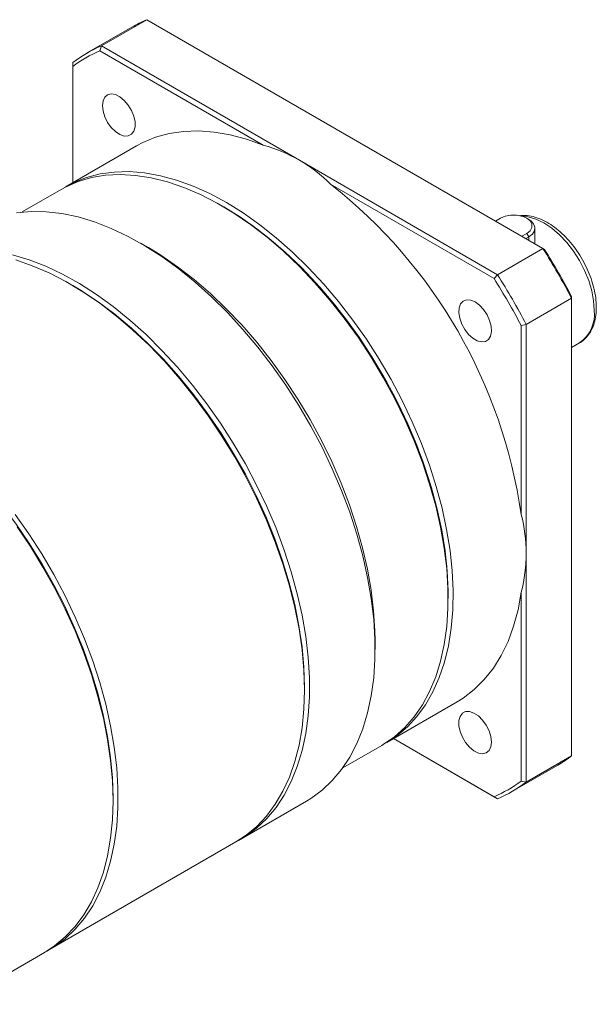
# Model space of a CAD drawing. Header units: millimetres. Extents: x 6126 to 6700, y -853 to -447.
# Tile 4 of 6: x 6327 to 6384, y -753 to -657. Entities that reach past the tile are written whole.
import ezdxf

# ---------------------------------------------------------------- set-up
doc = ezdxf.new("R2010")
doc.units = ezdxf.units.MM
doc.layers.get('0').update_dxf_attribs({"lineweight": 18})

msp = doc.modelspace()

# ---------------------------------------------------------------- linework, layer by layer
at = {"color": 7, "linetype": 'Continuous', "lineweight": 15}
for p, q in [((6339.730996, -656.533004), (6335.276223, -659.10469)), ((6378.643221, -678.996554), (6339.730996, -656.533004)), ((6338.276308, -657.263321), (6333.821535, -659.835007)), ((6335.276223, -659.10469), (6335.121828, -659.587092)), ((6335.276223, -659.10469), (6354.732336, -670.336465)), ((6351.173693, -668.853636), (6335.121828, -659.587092)), ((6332.458472, -660.731872), (6332.458472, -661.125114)), ((6332.458472, -661.125114), (6332.458472, -672.543846)), ((6338.736128, -668.919832), (6331.806482, -672.920232)), ((6354.732336, -670.336465), (6374.188448, -681.568239)), ((6373.847869, -681.943159), (6357.796004, -672.676615)), ((6331.311507, -673.205975), (6327.492625, -675.410569)), ((6347.311294, -674.910463), (6347.063847, -674.767569)), ((6374.481828, -676.025766), (6373.989468, -676.309999)), ((6377.253928, -676.14024), (6377.055906, -676.025887)), ((6376.563337, -677.795862), (6377.055697, -677.511629)), ((6377.253687, -677.854557), (6377.055697, -677.511629)), ((6377.868762, -678.327729), (6377.868762, -676.997329)), ((6339.886713, -678.91084), (6339.144372, -678.482156)), ((6377.253687, -677.854557), (6376.959349, -678.024475)), ((6374.188448, -681.568239), (6378.643221, -678.996554)), ((6378.797616, -679.085731), (6378.643221, -678.996554)), ((6373.847869, -681.943159), (6374.188448, -681.568239)), ((6332.462173, -682.62545), (6332.214726, -682.482556)), ((6381.460972, -683.877042), (6377.006199, -686.448727)), ((6381.460972, -683.877042), (6381.460972, -683.698798)), ((6381.460972, -728.811443), (6381.460972, -683.877042)), ((6376.511225, -686.556227), (6377.006199, -686.448727)), ((6376.511225, -705.092328), (6376.511225, -686.556227)), ((6377.006199, -686.448727), (6377.006199, -708.915928)), ((6381.460972, -688.710072), (6382.238327, -688.261315)), ((6377.006199, -708.915928), (6377.006199, -731.383129)), ((6369.334091, -713.344942), (6369.334091, -713.059199)), ((6376.511225, -731.275629), (6376.511225, -712.739528)), ((6362.156957, -718.345442), (6362.156957, -717.488213)), ((6355.22731, -722.345841), (6355.22731, -722.060099)), ((6363.303922, -727.481311), (6370.233568, -723.480911)), ((6358.990066, -729.971647), (6362.808947, -727.767053)), ((6374.188448, -733.01031), (6363.957412, -727.104059)), ((6363.957452, -727.104036), (6373.847869, -732.813652)), ((6375.643136, -732.279994), (6380.097909, -729.708308)), ((6377.006199, -731.383129), (6381.460972, -728.811443)), ((6376.511225, -731.275629), (6377.006199, -731.383129)), ((6336.41827, -733.204069), (6336.41827, -732.918326)), ((6348.979637, -736.962947), (6355.414309, -733.24829)), ((6373.847869, -732.813652), (6374.188448, -733.01031)), ((6330.170596, -747.821175), (6348.484662, -737.24869)), ((6320.876063, -753.186795), (6329.675622, -748.106918))]:
    msp.add_line(p, q, dxfattribs=at)
at = {"color": 8, "linetype": 'Continuous', "lineweight": 15}
msp.add_line((6377.253687, -678.194393), (6377.253687, -677.854557), dxfattribs=at)
at = {"color": 7, "linetype": 'Continuous', "lineweight": 15, "flags": 128}
for points in [[(6335.37618, -664.960818), (6335.435834, -664.494073), (6335.610371, -664.130819), (6335.886847, -663.897997), (6336.244756, -663.812874), (6336.657555, -663.881764), (6337.094628, -664.099557), (6337.523558, -664.450101), (6337.912535, -664.907397), (6338.23271, -665.43753), (6338.460337, -666.001182), (6338.578533, -666.55655), (6338.578533, -667.062444), (6338.460337, -667.481346), (6338.23271, -667.782186), (6337.912535, -667.942653), (6337.523558, -667.950846), (6337.094628, -667.806157), (6336.657555, -667.519317), (6336.244756, -667.111599), (6335.886847, -666.613243), (6335.610371, -666.061209), (6335.435834, -665.496438), (6335.37618, -664.960818)], [(6338.736128, -668.919832), (6339.335148, -668.599381), (6340.59852, -668.073346), (6341.939646, -667.704801), (6343.351015, -667.495811), (6344.824726, -667.447545), (6346.352526, -667.560274), (6347.925861, -667.833366), (6349.535922, -668.265293), (6351.173693, -668.853636)], [(6362.808947, -727.767053), (6362.955082, -727.681111), (6364.064056, -726.916555), (6365.080161, -726.007646), (6365.997848, -724.95935), (6366.812103, -723.777392), (6367.518481, -722.468227), (6368.113123, -721.039006), (6368.592781, -719.497534), (6368.954836, -717.852231), (6369.19731, -716.112082), (6369.318879, -714.286591), (6369.318879, -712.38573), (6369.19731, -710.419879), (6368.954836, -708.399775), (6368.592781, -706.336452), (6368.113123, -704.241178), (6367.518481, -702.125398), (6366.812103, -700.000667), (6365.997848, -697.878589), (6365.080161, -695.770755), (6364.064056, -693.688677), (6362.955082, -691.643726), (6361.759296, -689.647072), (6360.483229, -687.709619), (6359.13385, -685.841948), (6357.718529, -684.054262), (6356.244996, -682.356322), (6354.721298, -680.757404), (6353.155759, -679.266238), (6351.556928, -677.890971), (6349.933538, -676.639113), (6348.294455, -675.517501), (6346.648631, -674.532261), (6345.005054, -673.688774), (6343.372703, -672.991647), (6341.760491, -672.444688), (6340.177225, -672.050883), (6338.631551, -671.812384), (6337.131912, -671.730493), (6335.686498, -671.805657), (6334.303203, -672.037467), (6332.989582, -672.424655), (6331.752811, -672.965107), (6331.311507, -673.205975)], [(6331.560939, -673.066471), (6332.549397, -672.53003), (6333.806031, -672.027649), (6335.137758, -671.679141), (6336.537305, -671.486407), (6337.997028, -671.450502), (6339.508954, -671.57162), (6341.064826, -671.849101), (6342.656147, -672.281429), (6344.274224, -672.866243), (6345.910221, -673.600348), (6347.555202, -674.479736)], [(6347.555202, -674.479736), (6349.200183, -675.499603), (6350.83618, -676.654379), (6352.454257, -677.937758), (6354.045577, -679.342729), (6355.60145, -680.86162), (6357.113376, -682.486134), (6358.573099, -684.2074), (6359.972646, -686.016016), (6361.304373, -687.902104), (6362.561007, -689.855363), (6363.735684, -691.865126), (6364.82199, -693.920414), (6365.81399, -696.010004), (6366.706267, -698.122483), (6367.493947, -700.246312), (6368.172729, -702.369892), (6368.738905, -704.481626), (6369.189383, -706.569979), (6369.521703, -708.623545), (6369.734049, -710.63111), (6369.825262, -712.581707), (6369.794844, -714.464684), (6369.642961, -716.269756), (6369.370441, -717.987066), (6368.978775, -719.607232), (6368.470101, -721.121408), (6367.847196, -722.521322), (6367.113464, -723.799329), (6366.272911, -724.948449), (6365.330129, -725.962405), (6364.290266, -726.835661), (6363.159002, -727.563446), (6363.05449, -727.620814)], [(6326.920351, -675.480987), (6328.35959, -675.352297), (6329.855036, -675.378482), (6331.398893, -675.559403), (6332.983112, -675.894119), (6334.599433, -676.380884), (6336.23943, -677.01716), (6337.894552, -677.79963), (6339.556171, -678.724214), (6341.215624, -679.786093), (6342.864258, -680.97973), (6344.49348, -682.298902), (6346.094793, -683.736732), (6347.659852, -685.285723), (6349.180494, -686.937799), (6350.648794, -688.684348), (6352.057095, -690.516264), (6353.398056, -692.423995), (6354.664686, -694.397597), (6355.85038, -696.426779), (6356.948957, -698.500962), (6357.95469, -700.609332), (6358.862335, -702.740899), (6359.66716, -704.884547), (6360.36497, -707.029102), (6360.952125, -709.163382), (6361.425566, -711.276261), (6361.782823, -713.356723), (6362.022034, -715.393922), (6362.141952, -717.377235), (6362.141952, -719.296324), (6362.022034, -721.141183), (6361.782823, -722.902194), (6361.425566, -724.570176), (6360.952125, -726.136432), (6360.36497, -727.592797), (6359.66716, -728.931678), (6358.862335, -730.146095), (6357.95469, -731.229717), (6356.948957, -732.176893), (6355.85038, -732.982686), (6355.414309, -733.24829)], [(6369.334091, -713.059199), (6369.33033, -712.587012), (6369.24013, -710.658088), (6369.030143, -708.67283), (6368.701516, -706.642081), (6368.256043, -704.576932), (6367.696158, -702.488662), (6367.024918, -700.388677), (6366.24599, -698.288446), (6365.363627, -696.19944), (6364.382649, -694.133068), (6363.308414, -692.100615), (6362.146788, -690.113184), (6360.904117, -688.181628), (6359.587187, -686.316496), (6358.20319, -684.527976), (6356.759687, -682.825835), (6355.264559, -681.219371), (6353.725975, -679.717357), (6352.152336, -678.327996), (6350.552237, -677.058877), (6348.934418, -675.916932), (6347.307715, -674.908396)], [(6347.311294, -674.910463), (6348.528229, -675.652063), (6350.1491, -676.761213), (6351.754452, -677.999161), (6353.335519, -679.359148), (6354.883663, -680.833744), (6356.39043, -682.414897), (6357.84759, -684.093971), (6359.247186, -685.861794), (6360.581572, -687.708713), (6361.843461, -689.624639), (6363.02596, -691.599108), (6364.122612, -693.621337), (6365.127427, -695.680281), (6366.034917, -697.764695), (6366.840125, -699.863194), (6367.538654, -701.964317), (6368.126689, -704.056588), (6368.601018, -706.128581), (6368.95905, -708.168978), (6369.19883, -710.166636), (6369.319048, -712.110645), (6369.334091, -713.059199)], [(6377.055697, -677.511629), (6377.390394, -677.245689), (6377.566355, -676.933057), (6377.566355, -676.604337), (6377.390394, -676.291706), (6377.055697, -676.025766), (6376.595025, -675.832549), (6376.053473, -675.730969), (6375.484052, -675.730969), (6374.9425, -675.832549), (6374.481828, -676.025766)], [(6377.253928, -676.14024), (6377.449899, -676.270822), (6377.736357, -676.573672), (6377.863412, -676.910844), (6377.820771, -677.255023), (6377.611888, -677.578324), (6377.253687, -677.854557)], [(6339.886713, -678.91084), (6341.117321, -679.660772), (6342.756404, -680.782384), (6344.379795, -682.034242), (6345.978625, -683.40951), (6347.544165, -684.900675), (6349.067862, -686.499593), (6350.541395, -688.197533), (6351.956716, -689.98522), (6353.306095, -691.85289), (6354.582162, -693.790343), (6355.777949, -695.786998), (6356.886923, -697.831948), (6357.903028, -699.914027), (6358.820714, -702.021861), (6359.634969, -704.143938), (6360.341347, -706.268669), (6360.935989, -708.38445), (6361.415647, -710.479723), (6361.777702, -712.543046), (6362.020176, -714.56315), (6362.141745, -716.529001), (6362.156957, -717.488213)], [(6326.54844, -679.608776), (6328.164761, -680.095541), (6329.804758, -680.731817), (6331.459881, -681.514287), (6333.1215, -682.438871), (6334.780952, -683.50075), (6336.429587, -684.694387), (6338.058808, -686.013559), (6339.660122, -687.451389), (6341.22518, -689.00038), (6342.745823, -690.652456), (6344.214122, -692.399005), (6345.622424, -694.230921), (6346.963385, -696.138652), (6348.230014, -698.112254), (6349.415708, -700.141435), (6350.514285, -702.215619), (6351.520018, -704.323989), (6352.427663, -706.455555), (6353.232489, -708.599204), (6353.930298, -710.743759), (6354.517454, -712.878039), (6354.990894, -714.990918), (6355.348151, -717.07138), (6355.587363, -719.108578), (6355.707281, -721.091892), (6355.707281, -723.010981), (6355.587363, -724.85584), (6355.348151, -726.616851), (6354.990894, -728.284833), (6354.517454, -729.851089), (6353.930298, -731.307454), (6353.232489, -732.646335), (6352.427663, -733.860752), (6351.520018, -734.944374), (6350.514285, -735.89155), (6349.415708, -736.697343), (6348.730268, -737.102559)], [(6355.22731, -722.345841), (6355.167312, -720.393367), (6354.98763, -718.3818), (6354.689202, -716.321627), (6354.273582, -714.223588), (6353.742938, -712.098623), (6353.100036, -709.95781), (6352.348229, -707.81231), (6351.491435, -705.673308), (6350.534122, -703.551957), (6349.481281, -701.459316), (6348.3384, -699.406295), (6347.111438, -697.403598), (6345.806793, -695.461665), (6344.431265, -693.590622), (6342.992026, -691.800222), (6341.49658, -690.099801), (6339.952723, -688.498224), (6338.368504, -687.003839), (6336.752183, -685.624439), (6335.112186, -684.367215), (6333.457064, -683.238721), (6331.795445, -682.244842), (6330.135992, -681.390758), (6328.487358, -680.680922), (6326.858136, -680.119035)], [(6332.462173, -682.62545), (6333.290036, -683.120907), (6334.948727, -684.218638), (6336.594132, -685.448139), (6338.217471, -686.802852), (6339.810084, -688.275547), (6341.363472, -689.858368), (6342.869349, -691.542869), (6344.319679, -693.320063), (6345.706724, -695.180467), (6347.023084, -697.114157), (6348.261735, -699.110813), (6349.41607, -701.159785), (6350.479928, -703.250138), (6351.447634, -705.370721), (6352.314024, -707.51022), (6353.074477, -709.657218), (6353.724934, -711.800261), (6354.261925, -713.927915), (6354.682586, -716.028828), (6354.984671, -718.091791), (6355.16657, -720.105796), (6355.22731, -722.060099)], [(6355.22731, -722.060099), (6355.16657, -720.105796), (6354.984671, -718.091791), (6354.682586, -716.028828), (6354.261925, -713.927915), (6353.724934, -711.800261), (6353.074477, -709.657218), (6352.314024, -707.51022), (6351.447634, -705.370721), (6350.479928, -703.250138), (6349.41607, -701.159785), (6348.261735, -699.110813), (6347.023084, -697.114157), (6345.706724, -695.180467), (6344.319679, -693.320063), (6342.869349, -691.542869), (6341.363472, -689.858368), (6339.810084, -688.275547), (6338.217471, -686.802852), (6336.594132, -685.448139), (6334.948727, -684.218638), (6333.290036, -683.120907), (6332.462173, -682.62545)], [(6371.984848, -684.236922), (6372.418862, -684.556359), (6372.820686, -684.989876), (6373.160521, -685.505322), (6373.413161, -686.064469), (6373.55987, -686.625847), (6373.589766, -687.147821), (6373.500633, -687.591679), (6373.299082, -687.924502), (6373.000059, -688.121606), (6372.625743, -688.168373), (6372.203895, -688.061334), (6371.765801, -687.808428), (6371.343953, -687.428411), (6370.969637, -686.949469), (6370.670615, -686.407121), (6370.469063, -685.841591), (6370.379931, -685.294822), (6370.409827, -684.807366), (6370.556536, -684.415374), (6370.809176, -684.14792), (6371.14901, -684.024838), (6371.550835, -684.055258), (6371.984848, -684.236922)], [(6336.41827, -732.918326), (6336.357529, -730.964024), (6336.175631, -728.950019), (6335.873546, -726.887056), (6335.452885, -724.786143), (6334.915894, -722.658489), (6334.265436, -720.515446), (6333.504984, -718.368447), (6332.638593, -716.228949), (6331.670887, -714.108366), (6330.607029, -712.018012), (6329.452695, -709.969041), (6328.214043, -707.972385), (6326.897683, -706.038695), (6325.510638, -704.178291), (6324.060308, -702.401097), (6322.554432, -700.716596), (6321.001043, -699.133775), (6319.408431, -697.66108), (6317.785092, -696.306367), (6316.139687, -695.076866), (6314.480996, -693.979135), (6313.653132, -693.483678)], [(6313.653132, -693.483678), (6314.480996, -693.979135), (6316.139687, -695.076866), (6317.785092, -696.306367), (6319.408431, -697.66108), (6321.001043, -699.133775), (6322.554432, -700.716596), (6324.060308, -702.401097), (6325.510638, -704.178291), (6326.897683, -706.038695), (6328.214043, -707.972385), (6329.452695, -709.969041), (6330.607029, -712.018012), (6331.670887, -714.108366), (6332.638593, -716.228949), (6333.504984, -718.368447), (6334.265436, -720.515446), (6334.915894, -722.658489), (6335.452885, -724.786143), (6335.873546, -726.887056), (6336.175631, -728.950019), (6336.357529, -730.964024), (6336.41827, -732.918326)], [(6326.813383, -705.089148), (6328.154344, -706.99688), (6329.420974, -708.970481), (6330.606668, -710.999663), (6331.705245, -713.073847), (6332.710978, -715.182217), (6333.618623, -717.313783), (6334.423448, -719.457432), (6335.121258, -721.601987), (6335.708413, -723.736267), (6336.181854, -725.849146), (6336.539111, -727.929608), (6336.778322, -729.966806), (6336.89824, -731.95012), (6336.89824, -733.869209), (6336.778322, -735.714068), (6336.539111, -737.475079), (6336.181854, -739.143061), (6335.708413, -740.709317), (6335.121258, -742.165682), (6334.423448, -743.504563), (6333.618623, -744.71898), (6332.710978, -745.802602), (6331.705245, -746.749778), (6330.606668, -747.555571), (6329.921228, -747.960787)], [(6336.41827, -733.204069), (6336.358272, -731.251595), (6336.17859, -729.240028), (6335.880161, -727.179855), (6335.464541, -725.081816), (6334.933897, -722.956851), (6334.290996, -720.816038), (6333.539188, -718.670538), (6332.682395, -716.531536), (6331.725082, -714.410185), (6330.67224, -712.317544), (6329.52936, -710.264523), (6328.302398, -708.261825), (6326.997752, -706.319893)], [(6376.511225, -712.739528), (6376.201964, -714.452233), (6375.771104, -716.062742), (6375.221057, -717.562036), (6374.554901, -718.94172), (6373.776369, -720.194069), (6372.889818, -721.312071), (6371.900212, -722.289466), (6370.813093, -723.120781), (6370.233568, -723.480911)], [(6348.484662, -737.24869), (6349.481281, -736.598142), (6350.534122, -735.721086), (6351.491435, -734.705025), (6352.348229, -733.555256), (6353.100036, -732.277774), (6353.742938, -730.879239), (6354.273582, -729.366943), (6354.689202, -727.748769), (6354.98763, -726.033154), (6355.167312, -724.229043), (6355.22731, -722.345841)], [(6373.593516, -727.439925), (6373.533863, -727.90667), (6373.359325, -728.269924), (6373.08285, -728.502746), (6372.72494, -728.587869), (6372.312142, -728.518979), (6371.875069, -728.301186), (6371.446138, -727.950642), (6371.057161, -727.493346), (6370.736986, -726.963213), (6370.50936, -726.399561), (6370.391164, -725.844193), (6370.391164, -725.338299), (6370.50936, -724.919397), (6370.736986, -724.618557), (6371.057161, -724.45809), (6371.446138, -724.449897), (6371.875069, -724.594587), (6372.312142, -724.881427), (6372.72494, -725.289144), (6373.08285, -725.7875), (6373.359325, -726.339534), (6373.533863, -726.904305), (6373.593516, -727.439925)], [(6329.675622, -748.106918), (6330.67224, -747.45637), (6331.725082, -746.579314), (6332.682395, -745.563253), (6333.539188, -744.413484), (6334.290996, -743.136002), (6334.933897, -741.737467), (6335.464541, -740.225171), (6335.880161, -738.606997), (6336.17859, -736.891382), (6336.358272, -735.087271), (6336.41827, -733.204069)]]:
    msp.add_lwpolyline(points, dxfattribs=at)
at = {"color": 8, "linetype": 'Continuous', "lineweight": 15, "flags": 128}
msp.add_lwpolyline([(6383.688358, -685.056401), (6383.627419, -684.127075), (6383.446101, -683.150273), (6383.148868, -682.150047), (6382.743041, -681.151026), (6382.238611, -680.177809), (6381.648, -679.254359), (6380.985749, -678.403416), (6380.268167, -677.645931), (6379.512922, -677.000558), (6378.738611, -676.483187), (6377.9643, -676.106557), (6377.209055, -675.879943), (6376.508689, -675.808783)], dxfattribs=at)
at = {"color": 7, "linetype": 'Continuous', "lineweight": 15}
for centre, radius, start, end in [((6345.274345, -669.388503), 13.999734, 113.32592426, 119.99135246), ((6340.811029, -671.942485), 13.980095, 113.32250269, 126.68824907), ((6340.678361, -672.28425), 13.859758, 113.63515984, 126.37559192), ((6326.661996, -712.262318), 50.362231, 8.18491815, 51.815082), ((6317.420937, -717.596915), 72.375106, 27.76876244, 32.23123771), ((6318.0129, -717.255181), 71.775265, 27.87344458, 32.12655557), ((6313.063153, -720.11261), 71.775265, 27.87344458, 32.12655557), ((6312.966164, -720.1686), 72.375106, 27.76876244, 32.23123771), ((6373.098986, -717.58706), 13.99677, 300.00254063, 306.68552133), ((6368.291335, -720.116493), 13.859758, 293.63515984, 306.37559192), ((6368.653642, -720.172516), 13.980095, 293.32250269, 306.68824907)]:
    msp.add_arc(centre, radius, start, end, dxfattribs=at)
at = {"color": 8, "linetype": 'Continuous', "lineweight": 15}
msp.add_arc((6380.274646, -685.442383), 3.435464, 304.86124612, 6.45093427, dxfattribs=at)
at = {"color": 7, "linetype": 'Continuous', "lineweight": 15}
for major_axis, ratio, start_param, end_param in [((22.274769, 38.578941), 0.577334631, 0.000040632, 0.149250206), ((22.274769, 38.578941), 0.577334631, 6.134016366, 6.283225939), ((44.547727, 0), 0.577381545, 6.283185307, 6.432394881), ((44.547727, 0), 0.577381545, 6.133975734, 6.283185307)]:
    msp.add_ellipse((6332.458472, -708.915928), major_axis=major_axis, ratio=ratio, start_param=start_param, end_param=end_param, dxfattribs=at)
for points, knots in [([(6382.150173, -688.304605), (6382.163728, -688.29922), (6382.380739, -688.213004), (6382.734047, -687.91769), (6383.18148, -687.428542), (6383.520873, -686.820534), (6383.759122, -686.120267), (6383.873173, -685.424404), (6383.900032, -684.806175), (6383.87758, -684.159007), (6383.777474, -683.378356), (6383.54929, -682.43058), (6383.21804, -681.4792), (6382.791841, -680.544013), (6382.280139, -679.644168), (6381.693595, -678.798269), (6381.043835, -678.023937), (6380.343164, -677.337723), (6379.603986, -676.754432), (6378.839296, -676.289424), (6378.06161, -675.951844), (6377.292171, -675.772041), (6376.725233, -675.715486), (6376.436207, -675.771361), (6376.383673, -675.781517)], [0, 0, 0, 0, 0.003200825, 0.051243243, 0.098988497, 0.147319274, 0.196941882, 0.247908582, 0.281588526, 0.309449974, 0.361701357, 0.41384767, 0.465866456, 0.517783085, 0.569654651, 0.621549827, 0.673519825, 0.72563849, 0.777977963, 0.830588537, 0.883449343, 0.936266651, 0.988415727, 1, 1, 1, 1]), ([(6377.844262, -678.535325), (6377.846486, -678.530502), (6377.876416, -678.465596), (6377.857965, -678.394575), (6377.840886, -678.328832)], [0, 0, 0, 0, 0.074298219, 1, 1, 1, 1])]:
    msp.add_open_spline(points, degree=3, knots=knots, dxfattribs=at)

doc.saveas('drawing.dxf')
